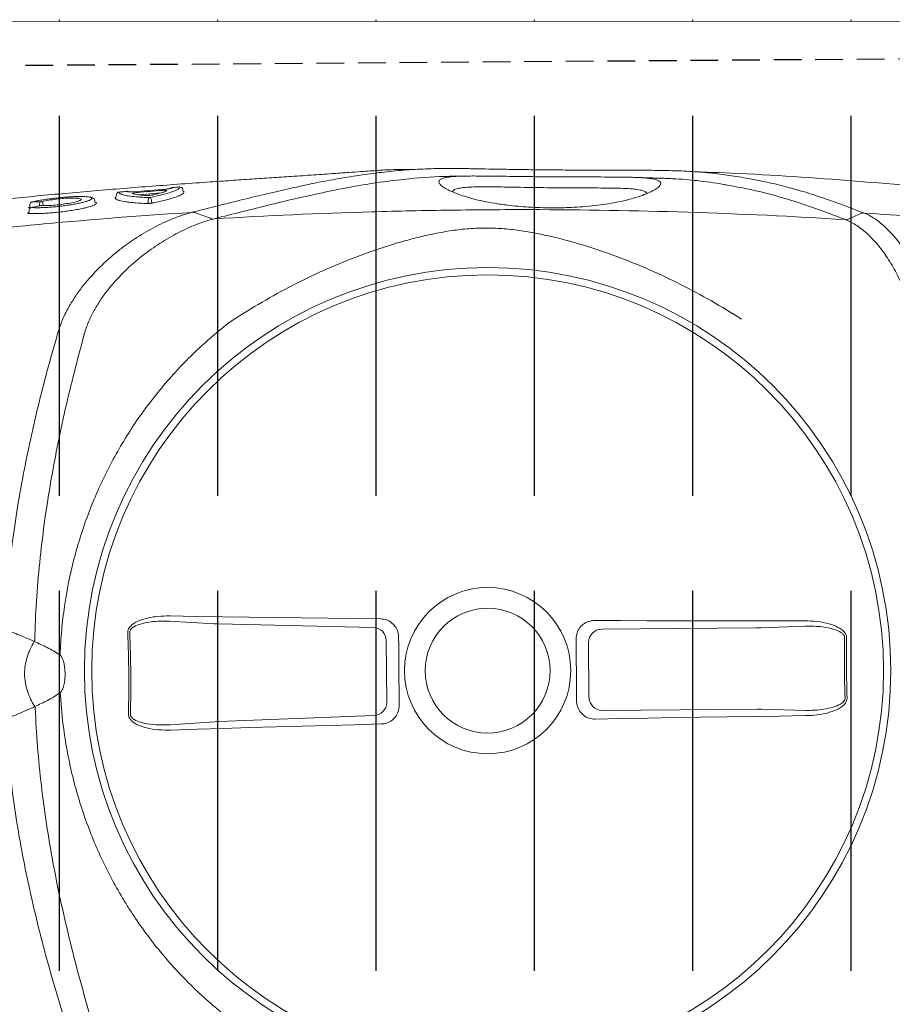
# Model space of a CAD drawing. Extents: x 258674 to 1051069, y -600163 to -66531.
# Tile 17 of 27: x 1050201 to 1050214, y -599516 to -599501. Entities that reach past the tile are written whole.
import ezdxf

# ---------------------------------------------------------------- set-up
doc = ezdxf.new("R2010")
doc.units = 0
doc.header["$LTSCALE"] = 21
doc.header["$MEASUREMENT"] = 0
doc.linetypes.add('11aa1PB-bd$0$11aa1PB-af$0$TRATTEGGIATA', pattern=[0.75, 0.5, -0.25])
doc.layers.get('0').update_dxf_attribs({"linetype": 'CONTINUOUS'})
doc.layers.add('CKD Equipments', color=252, linetype='CONTINUOUS', lineweight=0)
doc.layers.add('FAINTEQUIP', color=253, linetype='CONTINUOUS')

# ---------------------------------------------------------------- blocks, each defined once
blk = doc.blocks.new('G$C4DC229AB')
at = {"linetype": 'Continuous', "lineweight": 0}
for p, q in [((464.91, 437.1), (478.16, 447.56)), ((190.39, 443), (190.06, 443.38)), ((191.09, 442.95), (191.15, 442.31)), ((184.2, 437.49), (177.67, 431.86)), ((416.36, 401.39), (463.61, 436.11)), ((170.86, 427.1), (171.26, 426.44)), ((497.12, 421.76), (483.18, 412.24)), ((165.96, 419.98), (165.58, 420.36)), ((481.85, 411.3), (434.6, 376.57)), ((146.48, 404.86), (147.06, 403.9)), ((146.59, 406), (146.68, 406.09)), ((147.51, 403.96), (147.27, 403.78)), ((147.52, 403), (147.93, 402.28)), ((147.65, 404.15), (147.73, 404.22)), ((427.62, 377.62), (415.28, 394.41)), ((297.57, 317.92), (345.87, 351.21)), ((352.73, 350.07), (366.63, 331.16)), ((365.67, 324.27), (319.48, 288.11)), ((281.89, 307.86), (296.21, 317.01)), ((318.21, 287.08), (305.19, 276.15))]:
    blk.add_line(p, q, dxfattribs=at)
at = {"linetype": 'Continuous', "lineweight": 0, "flags": 128}
for points in [[(403.61, 586.55), (402.32, 584.33), (401.03, 582.09)], [(412.25, 402.45), (420.36, 408.26), (428.46, 414.08), (436.55, 419.9), (444.63, 425.72), (452.7, 431.54), (460.76, 437.37), (468.81, 443.2), (476.85, 449.03)], [(199.2, 438.96), (202.1, 439.8), (205.03, 440.65)], [(199.19, 438.96), (199.19, 438.96), (199.19, 438.96)], [(182.83, 433.18), (183.02, 432.93), (183.26, 432.6)], [(182.35, 431.75), (182.02, 432.2), (181.84, 432.45)], [(498.13, 420.07), (490.17, 414.14), (482.2, 408.2), (474.23, 402.24), (466.26, 396.28), (458.29, 390.31), (450.33, 384.32), (442.36, 378.33), (434.39, 372.33)], [(424.61, 373.75), (422.87, 376.12), (421.14, 378.49), (419.4, 380.86), (417.66, 383.23), (415.92, 385.59), (414.18, 387.96), (412.43, 390.33), (410.69, 392.69)], [(280.93, 309.57), (289.08, 315.27), (297.24, 320.97), (305.39, 326.69), (313.55, 332.42), (321.71, 338.15), (329.87, 343.9), (338.03, 349.66), (346.19, 355.42)], [(355.79, 353.87), (357.71, 351.25), (359.63, 348.64), (361.55, 346.02), (363.47, 343.4), (365.4, 340.79), (367.32, 338.17), (369.25, 335.56), (371.18, 332.95)], [(369.78, 323.31), (361.85, 317.25), (353.92, 311.18), (346, 305.11), (338.09, 299.04), (330.19, 292.96), (322.3, 286.88), (314.42, 280.8), (306.55, 274.72)]]:
    blk.add_lwpolyline(points, dxfattribs=at)
at = {"linetype": 'Continuous', "lineweight": 0}
for radius in [152.76, 150, 31.5, 23.65]:
    blk.add_circle((390.57, 363.31), radius, dxfattribs=at)
for centre, radius, start, end in [((912.52, 746.94), 512.56, 215.0344, 217.5962), ((912.44, 746.88), 511.7, 215.0345, 217.596), ((187.05, 440.81), 0.99, 129.8675, 176.3664), ((189.31, 442.72), 0.997, 41.5044, 130.4883), ((190.76, 443.33), 0.499, 221.4944, 310.4418), ((182.58, 433.05), 0.957, 151.9852, 218.5583), ((182.06, 432.55), 1, 39.377, 108.5396), ((174.16, 429.72), 0.993, 84.4839, 131.4686), ((181.98, 431.46), 0.479, 332.1683, 38.5431), ((183.65, 432.92), 0.501, 219.4077, 288.3704), ((171.72, 427.6), 0.995, 130.8565, 211.193), ((170.83, 426.19), 0.498, 310.8938, 31.2063), ((150.1, 407.6), 0.924, 151.6812, 220.4247), ((149.76, 407.17), 0.99, 40.9738, 118.7736), ((147.35, 405.35), 1, 139.6474, 209.2258), ((148.39, 403.49), 1, 138.36, 209.2805), ((419.38, 397.35), 5.04, 126.7911, 215.6243), ((431.65, 380.66), 5.04, 217.0063, 305.8394), ((348.7, 347.04), 5.04, 36.9511, 124.1336), ((362.53, 328.22), 5.04, 308.497, 35.6795), ((-131.25, -20.22), 511.63, 34.5822, 38.0483), ((-131.39, -20.32), 512.56, 34.5823, 38.0483), ((226.12, 267.89), 19.18, 11.0054, 12.5059), ((267.92, 247.79), 9.28, 154.9257, 157.963), ((250.4, 234.85), 19.18, 60.1246, 61.6252)]:
    blk.add_arc(centre, radius, start, end, dxfattribs=at)
for centre, major_axis, start_param, end_param in [((462.65, 435.95), (4.07, 2.9), 4.88824, 5.237306), ((481.41, 410.43), (3.98, 3.02), 1.045879, 1.394945), ((298.03, 318.76), (4.07, 2.9), 4.190109, 4.539174), ((320.42, 288.29), (3.98, 3.02), 1.744011, 2.093077)]:
    blk.add_ellipse(centre, major_axis=major_axis, ratio=0.086139, start_param=start_param, end_param=end_param, dxfattribs=at)
for points, knots in [([(473.74, 640.56), (460.83, 633.52), (434.17, 618.97), (394.62, 595.42), (362.23, 575.25), (343.61, 562.65), (344.71, 563.39)], [0, 0, 0, 0, 0.27832, 0.574596, 0.870871, 1, 1, 1, 1]), ([(404.44, 587.4), (415.64, 594.43), (426.9, 601.34), (449.53, 614.9), (460.91, 621.56), (472.35, 628.09)], [0, 0, 0, 0, 0.5, 0.5, 1, 1, 1, 1]), ([(377.44, 579.16), (378.78, 579.66), (382.5, 581.06), (388.76, 583.04), (396.33, 585.26), (401.74, 586.69), (404.44, 587.4)], [0, 0, 0, 0, 0.157579, 0.438078, 0.719047, 1, 1, 1, 1]), ([(404.41, 587.39), (404.38, 587.38), (404.34, 587.36), (404.25, 587.31), (404.21, 587.28), (404.09, 587.19), (404.01, 587.12), (403.81, 586.9), (403.7, 586.74), (403.61, 586.55)], [0, 0, 0, 0, 0.125, 0.125, 0.25, 0.25, 0.5, 0.5, 1, 1, 1, 1]), ([(404.41, 587.39), (405.15, 587.58), (405.91, 587.72), (407.5, 587.93), (408.31, 588), (410.83, 588.08), (412.59, 587.99), (416.28, 587.51), (418.21, 587.13), (421.22, 586.32), (422.24, 586.01), (424.32, 585.31), (425.37, 584.93), (428.56, 583.65), (430.71, 582.66), (435.03, 580.37), (437.21, 579.08), (439.95, 577.24), (440.49, 576.86), (441.58, 576.08), (442.12, 575.69), (443.74, 574.47), (444.8, 573.63), (446.9, 571.86), (447.93, 570.94), (449.46, 569.5), (449.97, 569.01), (450.73, 568.26), (450.98, 568.01), (451.47, 567.49), (451.72, 567.24), (451.97, 566.97)], [0, 0, 0, 0, 0.0625, 0.0625, 0.125, 0.125, 0.25, 0.25, 0.375, 0.375, 0.4375, 0.4375, 0.5, 0.5, 0.625, 0.625, 0.75, 0.75, 0.78125, 0.78125, 0.8125, 0.8125, 0.875, 0.875, 0.9375, 0.9375, 0.96875, 0.96875, 0.984375, 0.984375, 1, 1, 1, 1]), ([(206.26, 441.31), (221.67, 453.92), (237.28, 466.3), (261.01, 484.55), (268.98, 490.57), (285, 502.51), (293.07, 508.43), (317.38, 525.96), (333.73, 537.39), (366.75, 559.72), (383.4, 570.62), (400.22, 581.25)], [0, 0, 0, 0, 0.25, 0.25, 0.375, 0.375, 0.5, 0.5, 0.75, 0.75, 1, 1, 1, 1]), ([(225.13, 470.06), (226.49, 471.59), (230.02, 475.52), (235.54, 481.34), (241.81, 487.63), (248.07, 493.51), (254.38, 499.03), (259.79, 503.41), (264.17, 506.74), (267.65, 509.28), (271.55, 512.05), (275.84, 515.05), (280.56, 518.33), (285.43, 521.72), (290.54, 525.31), (295.91, 529.09), (301.72, 533.22), (307.72, 537.5), (313.51, 541.67), (318.38, 545.18), (322.46, 548.12), (325.86, 550.57), (329.07, 552.86), (332.59, 555.34), (336.28, 557.9), (340.05, 560.44), (343.51, 562.67), (347.8, 565.28), (353.01, 568.2), (359.68, 571.59), (366.91, 574.96), (372.87, 577.5), (376.4, 578.78), (377.44, 579.16)], [0, 0, 0, 0, 0.033599, 0.086704, 0.14001, 0.193319, 0.246393, 0.299468, 0.326258, 0.353125, 0.379834, 0.406408, 0.428618, 0.451478, 0.47167, 0.492329, 0.516002, 0.540379, 0.564065, 0.588402, 0.605742, 0.623087, 0.640895, 0.658706, 0.685242, 0.711788, 0.738802, 0.765824, 0.81871, 0.871587, 0.924587, 0.977588, 1, 1, 1, 1]), ([(400.22, 581.25), (396.01, 580.13), (387.59, 577.87), (376.1, 574.14), (365.51, 570.03), (359.06, 566.94), (356.2, 565.58)], [0, 0, 0, 0, 0.263525, 0.527185, 0.79078, 1, 1, 1, 1]), ([(446.02, 562.72), (444.14, 564.66), (442.18, 566.44), (439.65, 568.5), (439.15, 568.9), (438.12, 569.69), (437.61, 570.07), (436.06, 571.19), (435.02, 571.9), (431.92, 573.9), (429.85, 575.09), (426.75, 576.65), (425.72, 577.14), (423.65, 578.05), (422.63, 578.47), (419.58, 579.62), (417.61, 580.24), (413.78, 581.2), (411.93, 581.54), (409.69, 581.8), (409.25, 581.84), (408.38, 581.91), (407.94, 581.94), (406.67, 581.99), (405.84, 581.99), (403.42, 581.88), (401.9, 581.67), (400.47, 581.32)], [0, 0, 0, 0, 0.125, 0.125, 0.15625, 0.15625, 0.1875, 0.1875, 0.25, 0.25, 0.375, 0.375, 0.4375, 0.4375, 0.5, 0.5, 0.625, 0.625, 0.75, 0.75, 0.78125, 0.78125, 0.8125, 0.8125, 0.875, 0.875, 1, 1, 1, 1]), ([(356.2, 565.58), (355.82, 565.41), (352.17, 563.72), (347.62, 561.22), (342.22, 558.08), (338.11, 555.49), (334.12, 552.86), (331.14, 550.79), (329.92, 549.95)], [0, 0, 0, 0, 0.042136, 0.404804, 0.566088, 0.727781, 0.888854, 1, 1, 1, 1]), ([(334.29, 552.85), (331.71, 551.17), (328.9, 549.35), (326.15, 547.43), (325.93, 547.27)], [0, 0, 0, 0, 0.919543, 1, 1, 1, 1]), ([(329.39, 549.49), (330.02, 549.87), (331.49, 550.75), (333.08, 551.46), (334.38, 551.8), (335.24, 551.67), (335.72, 551.09), (335.72, 549.97), (335.19, 548.32), (334.14, 546.22), (332.59, 543.7), (330.69, 541.08), (328.5, 538.39), (326.18, 535.77), (323.44, 532.96), (320.31, 529.98), (316.99, 527.05), (313.66, 524.32), (310.53, 521.89), (307.32, 519.53), (303.84, 517.1), (300.17, 514.7), (296.63, 512.53), (292.76, 510.32), (288.77, 508.23), (284.74, 506.34), (281.16, 504.87), (278.03, 503.76), (275.01, 502.86), (272.25, 502.23), (269.92, 501.93), (268.26, 501.98), (267.2, 502.34), (266.73, 502.98), (267, 503.97), (267.98, 505.31), (269.38, 506.58), (270.08, 507.21)], [0, 0, 0, 0, 0.026608, 0.06138, 0.0962, 0.130925, 0.168927, 0.207024, 0.245099, 0.283069, 0.316694, 0.350298, 0.37294, 0.395622, 0.418192, 0.438002, 0.457786, 0.474878, 0.488481, 0.502082, 0.518368, 0.53466, 0.550889, 0.567128, 0.590899, 0.614713, 0.640745, 0.66688, 0.692979, 0.729781, 0.766704, 0.803672, 0.840537, 0.880482, 0.920552, 0.960572, 1, 1, 1, 1]), ([(299.98, 528.76), (301.12, 529.57), (303.4, 531.2), (306.88, 533.69), (310.33, 536.17), (314.06, 538.87), (317.76, 541.53), (321.27, 544.05), (324.27, 546.16), (326.77, 547.85), (328.48, 548.97), (329.21, 549.39), (329.39, 549.49)], [0, 0, 0, 0, 0.0782123, 0.1564368, 0.2446658, 0.3329467, 0.4546253, 0.5765046, 0.703629, 0.8312553, 0.9586974, 1, 1, 1, 1]), ([(333.51, 545.21), (333.32, 545.25), (333.13, 545.3), (332.94, 545.34), (332.94, 545.34), (332.94, 545.34), (332.94, 545.34), (332.84, 545.36), (332.49, 545.44), (331.46, 545.14), (329.79, 544.4), (327.5, 543.09), (325, 541.47), (322.51, 539.76), (320.21, 538.14), (317.35, 536.1), (314.17, 533.82), (310.96, 531.52), (308.1, 529.46), (305.21, 527.4), (303.33, 526.07), (302.38, 525.4)], [-0.088365, -0.088365, -0.088365, -0.088365, 0, 0, 0, 0, 0, 0, 0.042963, 0.162036, 0.283698, 0.405299, 0.528456, 0.591382, 0.654277, 0.728503, 0.80457, 0.856235, 0.909083, 0.954041, 1, 1, 1, 1]), ([(233.82, 412.48), (235.39, 416.67), (237.05, 420.78), (240.56, 428.86), (242.41, 432.84), (246.3, 440.65), (248.34, 444.5), (252.62, 452.05), (254.85, 455.76), (259.54, 463.06), (261.97, 466.62), (265.78, 471.84), (267.07, 473.55), (269.71, 476.94), (271.06, 478.62), (273.84, 481.92), (275.25, 483.55), (278.18, 486.76), (279.68, 488.34), (282.78, 491.4), (284.38, 492.9), (286.88, 495.06), (287.73, 495.77), (289.04, 496.82), (289.48, 497.16), (290.37, 497.85), (290.82, 498.18), (293.09, 499.85), (294.94, 501.08), (298.69, 503.4), (300.59, 504.47), (304.44, 506.51), (306.39, 507.47), (310.33, 509.3), (312.3, 510.17), (316.27, 511.82), (318.27, 512.6), (322.28, 514.11), (324.29, 514.82), (330.36, 516.88), (334.46, 518.13), (346.87, 521.54), (355.34, 523.37), (368.38, 525.46), (372.76, 526.04), (381.55, 526.98), (385.98, 527.34), (390.43, 527.59)], [0, 0, 0, 0, 0.0625, 0.0625, 0.125, 0.125, 0.1875, 0.1875, 0.25, 0.25, 0.3125, 0.3125, 0.34375, 0.34375, 0.375, 0.375, 0.40625, 0.40625, 0.4375, 0.4375, 0.46875, 0.46875, 0.484375, 0.484375, 0.492188, 0.492188, 0.5, 0.5, 0.53125, 0.53125, 0.5625, 0.5625, 0.59375, 0.59375, 0.625, 0.625, 0.65625, 0.65625, 0.6875, 0.6875, 0.75, 0.75, 0.875, 0.875, 0.9375, 0.9375, 1, 1, 1, 1]), ([(270.08, 507.21), (270.08, 507.21), (270.57, 507.67), (272.12, 508.89), (274.49, 510.7), (277.15, 512.63), (279.82, 514.53), (282.89, 516.71), (286.38, 519.16), (290.25, 521.88), (294.47, 524.85), (297.78, 527.19), (299.62, 528.5), (299.98, 528.76)], [0, 0, 0, 0, 0.0021857, 0.1486808, 0.2950678, 0.3936347, 0.4923949, 0.5907133, 0.6868358, 0.782863, 0.8795306, 0.9761461, 1, 1, 1, 1]), ([(302.38, 525.4), (302.08, 525.19), (300.58, 524.13), (297.84, 522.2), (293.98, 519.5), (290.05, 516.77), (286.41, 514.22), (283.34, 512.05), (280.59, 510.05), (278.22, 508.26), (276.06, 506.48), (274.45, 504.93), (273.51, 503.75), (273.44, 503.24), (273.41, 503.04), (273.41, 503.04), (273.41, 503.04), (273.41, 503.04), (273.38, 502.86), (273.35, 502.67), (273.33, 502.49)], [0, 0, 0, 0, 0.014263, 0.071432, 0.130741, 0.207145, 0.286904, 0.364421, 0.443321, 0.542698, 0.643157, 0.777817, 0.912539, 1, 1, 1, 1, 1, 1, 1.081436, 1.081436, 1.081436, 1.081436]), ([(273.38, 509.84), (272.44, 509.15), (270.42, 507.67), (264.56, 503.19), (257.01, 496.89), (248.11, 488.48), (242.91, 483.33), (240.17, 480.36), (240.01, 480.19)], [0, 0, 0, 0, 0.076639, 0.163762, 0.518013, 0.751525, 0.985081, 1, 1, 1, 1]), ([(256.01, 500.32), (255.76, 500.17), (254.9, 499.64), (252.98, 498.25), (250.36, 496.25), (247.9, 494.28), (245.8, 492.56), (243.45, 490.61), (240.64, 488.26), (237.26, 485.42), (233.65, 482.39), (230.21, 479.51), (227.11, 476.92), (223.86, 474.22), (219.76, 470.8), (214.77, 466.67), (208.89, 461.78), (202.91, 456.81), (196.06, 451.1), (188.41, 444.69), (180, 437.59), (171.6, 430.45), (163.23, 423.26), (154.92, 416.08), (146.68, 408.87), (138.54, 401.66), (130.55, 394.48), (122.76, 387.37), (115.24, 380.36), (109.62, 375.03), (106.66, 372.12), (105.98, 371.46)], [0, 0, 0, 0, 0.00345, 0.046619, 0.089766, 0.112425, 0.13508, 0.158154, 0.181221, 0.209069, 0.237397, 0.25624, 0.275086, 0.294404, 0.313726, 0.346115, 0.37852, 0.411676, 0.44484, 0.491581, 0.538367, 0.585123, 0.633242, 0.681401, 0.729516, 0.779903, 0.830337, 0.880732, 0.93264, 0.98459, 1, 1, 1, 1]), ([(240.01, 480.19), (237.61, 477.63), (233.2, 472.92), (226.58, 465.4), (220.14, 457.89), (213.44, 449.92), (208.65, 444.18), (206.26, 441.31)], [0, 0, 0, 0, 0.229395, 0.422012, 0.614832, 0.807537, 1, 1, 1, 1]), ([(197.93, 438.28), (200.15, 440.94), (204.6, 446.25), (210.91, 453.73), (216.94, 460.79), (221.67, 466.25), (224.34, 469.19), (225.13, 470.06)], [0, 0, 0, 0, 0.225239, 0.450475, 0.677754, 0.905051, 1, 1, 1, 1]), ([(476.85, 449.03), (478.14, 449.91), (480.7, 451.66), (484.35, 453.36), (487.66, 454.38), (490.04, 454.68), (491.9, 454.33), (492.9, 453.82), (493.31, 453.31), (493.46, 453.13)], [0, 0, 0, 0, 0.2549733, 0.5094959, 0.6555036, 0.8234143, 0.8930287, 0.9633452, 1, 1, 1, 1]), ([(492.83, 452.7), (492.73, 452.82), (492.46, 453.15), (492, 453.34), (491.34, 453.5), (490, 453.55), (487.97, 453.04), (485.03, 451.86), (481.74, 450.08), (479.36, 448.4), (478.16, 447.56)], [0, 0, 0, 0, 0.028874, 0.074198, 0.087541, 0.150828, 0.315881, 0.465459, 0.731192, 1, 1, 1, 1]), ([(181.74, 433.5), (182.62, 434.47), (184.39, 436.43), (186.38, 438.89), (187.76, 440.78), (188.15, 441.57), (188.31, 441.9)], [0, 0, 0, 0, 0.266556, 0.54057, 0.811878, 1, 1, 1, 1]), ([(191.15, 442.31), (191.15, 442.29), (191.18, 442.04), (190.67, 441.04), (189.53, 439.24), (187.82, 437.03), (185.89, 434.74), (184.5, 433.21), (183.8, 432.44)], [0, 0, 0, 0, 0.014248, 0.225084, 0.445739, 0.672661, 0.835112, 1, 1, 1, 1]), ([(186.38, 441.3), (186.37, 441.26), (186.33, 441.19), (186.21, 441.05), (186.17, 440.99), (186.07, 440.88), (186.01, 440.82), (185.82, 440.62), (185.67, 440.47), (185.33, 440.16), (185.15, 440), (184.97, 439.85)], [0, 0, 0, 0, 0.25, 0.25, 0.375, 0.375, 0.5, 0.5, 0.75, 0.75, 1, 1, 1, 1]), ([(188.66, 443.48), (188.15, 443.05), (187.64, 442.61), (187.14, 442.18), (186.89, 441.98), (186.65, 441.77), (186.41, 441.57)], [0, 0, 0, 0, 0.002, 0.002, 0.002, 0.002950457, 0.002950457, 0.002950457, 0.002950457]), ([(188.31, 441.9), (188.41, 442.07), (188.71, 442.59), (188.8, 443.1), (188.71, 443.35), (188.66, 443.48)], [0, 0, 0, 0, 0.205685, 0.600472, 1, 1, 1, 1]), ([(205.84, 440.8), (204.34, 438.97), (202.94, 436.99), (200.95, 433.83), (200.3, 432.73), (199.06, 430.5), (198.46, 429.36), (196.74, 425.85), (195.68, 423.41), (193.76, 418.32), (192.89, 415.68), (191.39, 410.17), (190.77, 407.36), (189.83, 401.6), (189.52, 398.66), (189.35, 394.13), (189.34, 392.61), (189.43, 390.28), (189.48, 389.5), (189.6, 387.95), (189.68, 387.17), (189.97, 384.85), (190.25, 383.3), (190.97, 380.22), (191.41, 378.68), (191.97, 377.16)], [0, 0, 0, 0, 0.125, 0.125, 0.1875, 0.1875, 0.25, 0.25, 0.375, 0.375, 0.5, 0.5, 0.625, 0.625, 0.75, 0.75, 0.8125, 0.8125, 0.84375, 0.84375, 0.875, 0.875, 0.9375, 0.9375, 1, 1, 1, 1]), ([(190.81, 442.83), (190.82, 442.84), (190.84, 442.85), (190.86, 442.86), (190.91, 442.89), (191.03, 442.97), (191.07, 442.96), (191.09, 442.95)], [-0.134772, -0.134772, -0.134772, -0.134772, 0, 0, 0, 0.374519, 1, 1, 1, 1]), ([(113.45, 364.31), (120.29, 370.66), (127.18, 376.97), (141.06, 389.49), (148.05, 395.7), (169.17, 414.19), (183.45, 426.33), (197.93, 438.28)], [0, 0, 0, 0, 0.25, 0.25, 0.5, 0.5, 1, 1, 1, 1]), ([(183.89, 370.85), (183.73, 371.25), (183.58, 371.66), (183.3, 372.47), (183.17, 372.88), (182.78, 374.11), (182.56, 374.93), (181.94, 377.39), (181.63, 379.04), (181.17, 382.34), (181.02, 383.99), (180.85, 387.29), (180.83, 388.92), (180.96, 393.74), (181.26, 396.88), (182.2, 403), (182.83, 406), (183.79, 409.65), (184, 410.38), (184.41, 411.81), (184.63, 412.52), (185.3, 414.63), (185.77, 416), (187.28, 420.04), (188.38, 422.62), (190.79, 427.54), (192.09, 429.88), (194.19, 433.21), (194.92, 434.29), (196.42, 436.37), (197.19, 437.38), (197.98, 438.34)], [0, 0, 0, 0, 0.015625, 0.015625, 0.03125, 0.03125, 0.0625, 0.0625, 0.125, 0.125, 0.1875, 0.1875, 0.25, 0.25, 0.375, 0.375, 0.5, 0.5, 0.53125, 0.53125, 0.5625, 0.5625, 0.625, 0.625, 0.75, 0.75, 0.875, 0.875, 0.9375, 0.9375, 1, 1, 1, 1]), ([(185.48, 439.37), (185.34, 439.13), (185.18, 438.86), (184.77, 438.26), (184.53, 437.93), (183.73, 436.88), (183.07, 436.09), (182.29, 435.2)], [0, 0, 0, 0, 0.25, 0.25, 0.5, 0.5, 1, 1, 1, 1]), ([(183.85, 438.39), (183.97, 438.49), (184.09, 438.59), (184.33, 438.79), (184.44, 438.88), (184.67, 439.04), (184.77, 439.12), (184.97, 439.26), (185.06, 439.32), (185.29, 439.46), (185.41, 439.51), (185.49, 439.51), (185.51, 439.5), (185.51, 439.45), (185.5, 439.42), (185.48, 439.37)], [0, 0, 0, 0, 0.125, 0.125, 0.25, 0.25, 0.375, 0.375, 0.5, 0.5, 0.75, 0.75, 0.875, 0.875, 1, 1, 1, 1]), ([(197.98, 438.34), (197.98, 438.33), (197.97, 438.33), (197.96, 438.32), (197.95, 438.31), (197.94, 438.29), (197.93, 438.28)], [0, 0, 0, 0, 0.000033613, 0.000033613, 0.000033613, 0.0000984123, 0.0000984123, 0.0000984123, 0.0000984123]), ([(197.98, 438.34), (198.05, 438.41), (198.13, 438.49), (198.32, 438.64), (198.42, 438.71), (198.63, 438.82), (198.74, 438.86), (198.96, 438.93), (199.07, 438.95), (199.19, 438.96)], [0, 0, 0, 0, 0.25, 0.25, 0.5, 0.5, 0.75, 0.75, 1, 1, 1, 1]), ([(172.52, 428.34), (172.67, 428.37), (173.23, 428.49), (174.88, 429.27), (177.11, 430.52), (179.46, 431.97), (180.98, 432.99), (181.74, 433.5)], [0, 0, 0, 0, 0.101558, 0.36428, 0.634712, 0.816091, 1, 1, 1, 1]), ([(180.08, 433.3), (179.6, 433), (179.15, 432.72), (178.31, 432.22), (177.91, 431.99), (176.81, 431.4), (176.2, 431.12), (175.71, 430.95)], [0, 0, 0, 0, 0.25, 0.25, 0.5, 0.5, 1, 1, 1, 1]), ([(182.29, 435.2), (182.23, 435.13), (182.15, 435.05), (182, 434.89), (181.91, 434.81), (181.64, 434.55), (181.44, 434.36), (181.13, 434.1), (181.02, 434.01), (180.82, 433.84), (180.72, 433.76), (180.52, 433.61), (180.42, 433.54), (180.24, 433.41), (180.16, 433.35), (180.08, 433.3)], [0, 0, 0, 0, 0.125, 0.125, 0.25, 0.25, 0.5, 0.5, 0.625, 0.625, 0.75, 0.75, 0.875, 0.875, 1, 1, 1, 1]), ([(497.12, 421.76), (497.97, 422.41), (499.79, 423.78), (502.39, 426.13), (504.7, 428.67), (506.22, 430.93), (506.78, 432.6), (506.76, 433.52), (506.58, 433.99), (506.44, 434.18), (506.4, 434.23)], [0, 0, 0, 0, 0.19611, 0.418032, 0.642122, 0.825582, 0.912375, 0.957312, 0.988402, 1, 1, 1, 1]), ([(507, 434.7), (507.18, 434.42), (507.52, 433.85), (507.69, 432.6), (507.35, 430.57), (505.94, 427.86), (503.63, 424.91), (500.95, 422.28), (499.03, 420.77), (498.13, 420.07)], [0, 0, 0, 0, 0.053674, 0.107072, 0.201461, 0.385823, 0.599668, 0.814062, 1, 1, 1, 1]), ([(173.5, 430.46), (172.99, 430.03), (172.49, 429.59), (171.99, 429.15), (171.68, 428.89), (171.38, 428.62), (171.07, 428.35)], [0, 0, 0, 0, 0.002, 0.002, 0.002, 0.003216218, 0.003216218, 0.003216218, 0.003216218]), ([(182.4, 431.23), (181.01, 430.29), (179.74, 429.47), (177.99, 428.39), (177.43, 428.06), (176.64, 427.61), (176.38, 427.46), (175.89, 427.19), (175.65, 427.06), (174.49, 426.46), (173.71, 426.11), (172.91, 425.82), (172.76, 425.77), (172.48, 425.69), (172.35, 425.66), (171.98, 425.58), (171.77, 425.56), (171.61, 425.58)], [0, 0, 0, 0, 0.25, 0.25, 0.375, 0.375, 0.4375, 0.4375, 0.5, 0.5, 0.75, 0.75, 0.8125, 0.8125, 0.875, 0.875, 1, 1, 1, 1]), ([(175.35, 431.57), (175.16, 431.42), (174.98, 431.26), (174.72, 431.06), (174.63, 430.99), (174.47, 430.87), (174.39, 430.81), (174.25, 430.71), (174.18, 430.66), (174.05, 430.58), (174, 430.54), (173.85, 430.46), (173.77, 430.43), (173.73, 430.43)], [0, 0, 0, 0, 0.25, 0.25, 0.375, 0.375, 0.5, 0.5, 0.625, 0.625, 0.75, 0.75, 1, 1, 1, 1]), ([(175.71, 430.95), (175.62, 430.92), (175.58, 430.93), (175.6, 431.02), (175.62, 431.06), (175.68, 431.16), (175.73, 431.23), (175.84, 431.37), (175.91, 431.45), (176.07, 431.62), (176.17, 431.71), (176.36, 431.91), (176.47, 432.01), (176.69, 432.21), (176.81, 432.32), (176.93, 432.42)], [0, 0, 0, 0, 0.25, 0.25, 0.375, 0.375, 0.5, 0.5, 0.625, 0.625, 0.75, 0.75, 0.875, 0.875, 1, 1, 1, 1]), ([(183.8, 432.44), (183.71, 432.35), (183.61, 432.24), (183.38, 432.02), (183.26, 431.91), (183.01, 431.69), (182.88, 431.59), (182.63, 431.39), (182.51, 431.31), (182.4, 431.23)], [0, 0, 0, 0, 0.25, 0.25, 0.5, 0.5, 0.75, 0.75, 1, 1, 1, 1]), ([(171.07, 428.35), (171.21, 428.22), (171.44, 428.01), (172.22, 428.24), (172.52, 428.34)], [0, 0, 0, 0, 0.608975, 1, 1, 1, 1]), ([(171.16, 425.82), (171.16, 425.83), (171.16, 425.87), (171.2, 425.94), (171.28, 426.03), (171.28, 426.03), (171.28, 426.03), (171.28, 426.03), (171.28, 426.03), (171.29, 426.04), (171.3, 426.06), (171.32, 426.07)], [0, 0, 0, 0, 0.360471, 0.996119, 1, 1, 1, 1, 1, 1, 1.104216, 1.104216, 1.104216, 1.104216]), ([(163.23, 420.32), (163.18, 420.3), (162.91, 420.2), (162.19, 419.79), (161.07, 419.07), (159.78, 418.14), (158.33, 417.03), (156.81, 415.79), (155.21, 414.43), (153.6, 413.01), (152, 411.54), (150.47, 410.09), (149.05, 408.67), (147.75, 407.3), (147.04, 406.5), (146.68, 406.09)], [0, 0, 0, 0, 0.020975, 0.103092, 0.183625, 0.266595, 0.345335, 0.426326, 0.505338, 0.586596, 0.666706, 0.749125, 0.829586, 0.912317, 1, 1, 1, 1]), ([(147.73, 404.22), (148.12, 404.48), (148.92, 405), (150.32, 406.03), (151.84, 407.22), (153.42, 408.52), (155.04, 409.92), (156.63, 411.36), (158.19, 412.84), (159.64, 414.28), (160.96, 415.66), (162.09, 416.94), (163.02, 418.07), (163.65, 418.93), (163.86, 419.31), (163.94, 419.45)], [0, 0, 0, 0, 0.077175, 0.156582, 0.233739, 0.313124, 0.390191, 0.469435, 0.547696, 0.628206, 0.706882, 0.787758, 0.867927, 0.950446, 1, 1, 1, 1]), ([(166.69, 419.77), (166.66, 419.61), (166.61, 419.28), (166.14, 418.47), (165.42, 417.44), (164.4, 416.19), (163.13, 414.76), (161.65, 413.19), (160, 411.54), (158.23, 409.86), (156.4, 408.2), (154.54, 406.6), (152.74, 405.11), (151.04, 403.79), (149.47, 402.64), (148.59, 402.06), (148.14, 401.77)], [0, 0, 0, 0, 0.071618, 0.142753, 0.213878, 0.286427, 0.35898, 0.431664, 0.504338, 0.576108, 0.647879, 0.719404, 0.790924, 0.860781, 0.930635, 1, 1, 1, 1]), ([(163.94, 419.45), (164, 419.55), (164.21, 419.9), (164.29, 420.28), (164.17, 420.55), (163.81, 420.56), (163.4, 420.39), (163.23, 420.32)], [0, 0, 0, 0, 0.090668, 0.336678, 0.578374, 0.827655, 1, 1, 1, 1]), ([(165.58, 420.36), (165.45, 420.48), (165.18, 420.74), (164.67, 420.81), (164.19, 420.76), (163.84, 420.66), (163.57, 420.53), (163.28, 420.34)], [0, 0, 0, 0, 0.17949, 0.37827, 0.600214, 0.910843, 1, 1, 1, 1]), ([(165.96, 419.98), (165.98, 419.99), (166.18, 420.07), (166.27, 420.05), (166.34, 420.03)], [0, 0, 0, 0, 0.259715, 1, 1, 1, 1]), ([(166.34, 420.03), (166.41, 420.04), (166.65, 420.07), (166.67, 419.89), (166.69, 419.77)], [0, 0, 0, 0, 0.2883186, 1, 1, 1, 1]), ([(149.29, 408.04), (149.78, 408.6), (150.76, 409.71), (152.85, 411.75), (155.08, 413.76), (157.28, 415.58), (159.1, 416.91), (160.19, 417.62), (160.44, 417.68), (160.46, 417.68)], [0, 0, 0, 0, 0.171047, 0.337716, 0.501919, 0.665785, 0.826587, 0.987812, 1, 1, 1, 1]), ([(161.03, 417.22), (160.86, 416.93), (160.51, 416.31), (159.12, 414.71), (157.22, 412.77), (155.01, 410.72), (152.79, 408.84), (151.14, 407.59), (150.37, 407.07), (150.13, 406.91)], [0, 0, 0, 0, 0.13658, 0.298557, 0.459137, 0.618553, 0.777567, 0.932744, 1, 1, 1, 1]), ([(160.46, 417.68), (160.71, 417.77), (161.24, 417.95), (161.34, 417.69), (161.06, 417.27), (161.03, 417.22)], [0, 0, 0, 0, 0.442836, 0.93482, 1, 1, 1, 1]), ([(255.83, 273.15), (253.98, 275.99), (252.37, 278.56), (250.03, 282.49), (249.27, 283.81), (247.79, 286.48), (247.06, 287.82), (243.55, 294.55), (241.05, 300.05), (236.65, 311.26), (234.76, 316.98), (232.38, 325.72), (231.66, 328.65), (230.71, 333.11), (230.41, 334.6), (229.85, 337.59), (229.59, 339.1), (228.4, 346.61), (227.78, 352.61), (227.2, 364.63), (227.24, 370.64), (227.79, 379.66), (228.06, 382.66), (228.58, 387.17), (228.78, 388.67), (229.21, 391.68), (229.45, 393.19), (230.75, 400.69), (232.12, 406.62), (233.82, 412.48)], [0, 0, 0, 0, 0.0625, 0.0625, 0.09375, 0.09375, 0.125, 0.125, 0.25, 0.25, 0.375, 0.375, 0.4375, 0.4375, 0.46875, 0.46875, 0.5, 0.5, 0.625, 0.625, 0.75, 0.75, 0.8125, 0.8125, 0.84375, 0.84375, 0.875, 0.875, 1, 1, 1, 1]), ([(146.68, 406.09), (147.1, 406.4), (147.51, 406.71), (147.92, 407.02), (148.38, 407.36), (148.83, 407.7), (149.29, 408.04)], [0, 0, 0, 0, 0.002000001, 0.002000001, 0.002000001, 0.004185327, 0.004185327, 0.004185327, 0.004185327]), ([(150.13, 406.91), (149.78, 406.52), (149.43, 406.12), (149.08, 405.73), (148.63, 405.23), (148.18, 404.72), (147.73, 404.22)], [0, 0, 0, 0, 0.002000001, 0.002000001, 0.002000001, 0.004555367, 0.004555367, 0.004555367, 0.004555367]), ([(149.77, 406.5), (149.71, 406.58), (149.58, 406.75), (149.46, 406.92), (149.4, 407)], [0, 0, 0, 0, 0.492258, 1, 1, 1, 1]), ([(150.51, 407.82), (150.57, 407.73), (150.64, 407.65), (150.7, 407.57), (150.76, 407.49), (150.82, 407.41), (150.84, 407.39)], [0.0009424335, 0.0009424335, 0.0009424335, 0.0009424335, 0.0012598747, 0.0012598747, 0.0012598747, 0.0015659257, 0.0015659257, 0.0015659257, 0.0015659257]), ([(147.27, 403.78), (147.15, 403.68), (147.04, 403.61), (146.88, 403.52), (146.82, 403.5), (146.79, 403.51), (146.78, 403.52), (146.79, 403.56), (146.8, 403.58), (146.83, 403.64), (146.85, 403.68), (146.92, 403.76), (146.95, 403.8), (147.06, 403.9)], [0, 0, 0, 0, 0.25, 0.25, 0.5, 0.5, 0.625, 0.625, 0.75, 0.75, 0.875, 0.875, 1, 1, 1, 1]), ([(148.14, 401.77), (148.1, 401.74), (147.97, 401.66), (147.83, 401.62), (147.81, 401.7), (147.86, 401.81), (147.95, 401.91), (147.95, 401.92)], [0, 0, 0, 0, 0.154961, 0.423114, 0.700286, 0.983621, 1, 1, 1, 1]), ([(147.92, 402.27), (147.94, 402.24), (147.98, 402.17), (147.99, 402.05), (147.98, 401.95), (147.96, 401.91), (147.96, 401.91), (147.96, 401.91)], [0, 0, 0, 0, 0.182746, 0.439819, 0.656767, 0.84565, 1, 1, 1, 1]), ([(410.69, 392.69), (410.29, 393.36), (409.48, 394.71), (409.21, 397.08), (409.7, 399.38), (410.79, 401.24), (411.82, 402.09), (412.25, 402.45)], [0, 0, 0, 0, 0.21225, 0.424556, 0.635748, 0.847225, 1, 1, 1, 1]), ([(192.05, 376.95), (193.76, 372.39), (195.51, 367.84), (199.12, 358.77), (200.97, 354.25), (206.71, 340.77), (210.78, 331.86), (217.3, 318.65), (219.54, 314.28), (224.17, 305.61), (226.56, 301.31), (233.97, 288.55), (239.2, 280.22), (244.77, 272.09)], [0, 0, 0, 0, 0.125, 0.125, 0.25, 0.25, 0.5, 0.5, 0.625, 0.625, 0.75, 0.75, 1, 1, 1, 1]), ([(434.39, 372.33), (433.71, 371.91), (432.36, 371.09), (429.96, 370.79), (427.65, 371.26), (425.8, 372.34), (424.96, 373.34), (424.61, 373.75)], [0, 0, 0, 0, 0.214916, 0.429922, 0.642835, 0.854056, 1, 1, 1, 1]), ([(232.94, 269.28), (230.33, 273.22), (227.8, 277.22), (222.89, 285.3), (220.51, 289.39), (213.61, 301.78), (209.32, 310.17), (203.27, 322.94), (201.32, 327.22), (197.54, 335.85), (195.71, 340.18), (190.38, 353.24), (187.05, 362.01), (183.89, 370.83)], [0, 0, 0, 0, 0.125, 0.125, 0.25, 0.25, 0.5, 0.5, 0.625, 0.625, 0.75, 0.75, 1, 1, 1, 1]), ([(346.19, 355.42), (346.87, 355.81), (348.25, 356.6), (350.65, 356.82), (352.95, 356.28), (354.71, 355.19), (355.5, 354.23), (355.79, 353.87)], [0, 0, 0, 0, 0.21899, 0.438068, 0.655087, 0.870478, 1, 1, 1, 1]), ([(371.18, 332.95), (371.58, 332.27), (372.38, 330.93), (372.65, 328.56), (372.17, 326.26), (371.11, 324.46), (370.15, 323.63), (369.78, 323.31)], [0, 0, 0, 0, 0.216319, 0.432689, 0.648031, 0.863773, 1, 1, 1, 1]), ([(271.65, 295.12), (271.48, 295.39), (271.13, 295.95), (270.97, 297.15), (271.28, 299.05), (272.57, 301.55), (274.68, 304.25), (277.49, 307.01), (279.69, 308.65), (280.93, 309.57)], [0, 0, 0, 0, 0.0522268, 0.1042313, 0.1923821, 0.3606157, 0.5543927, 0.7486822, 1, 1, 1, 1]), ([(281.89, 307.86), (280.71, 307.01), (278.63, 305.51), (275.89, 303.07), (273.76, 300.77), (272.37, 298.7), (271.85, 297.15), (271.88, 296.28), (272.07, 295.82), (272.21, 295.64), (272.25, 295.59)], [0, 0, 0, 0, 0.265211, 0.46586, 0.668447, 0.834858, 0.915193, 0.958561, 0.988769, 1, 1, 1, 1]), ([(290.61, 270.61), (290.73, 270.46), (291.02, 270.11), (291.53, 269.92), (292.19, 269.78), (293.54, 269.79), (295.55, 270.36), (298.45, 271.64), (301.69, 273.52), (304.02, 275.27), (305.19, 276.15)], [0, 0, 0, 0, 0.034894, 0.07906, 0.092988, 0.155615, 0.320186, 0.468315, 0.732642, 1, 1, 1, 1]), ([(255.67, 273.14), (254.75, 273.12), (253.85, 273.06), (252.05, 272.87), (251.15, 272.75), (248.48, 272.33), (246.7, 271.97), (244.94, 271.55)], [0, 0, 0, 0, 0.25, 0.25, 0.5, 0.5, 1, 1, 1, 1]), ([(264.23, 261.48), (264.29, 261.64), (264.32, 261.8), (264.35, 262.12), (264.35, 262.28), (264.33, 262.77), (264.27, 263.08), (264.12, 263.71), (264.02, 264.02), (263.8, 264.62), (263.67, 264.92), (263.27, 265.79), (262.96, 266.35), (262.3, 267.44), (261.94, 267.97), (261.17, 269.01), (260.77, 269.51), (259.93, 270.47), (259.49, 270.93), (258.78, 271.57), (258.54, 271.78), (258.03, 272.17), (257.77, 272.36), (257.21, 272.7), (256.92, 272.84), (256.46, 273.01), (256.31, 273.06), (255.99, 273.13), (255.83, 273.15), (255.67, 273.14)], [0, 0, 0, 0, 0.03125, 0.03125, 0.0625, 0.0625, 0.125, 0.125, 0.1875, 0.1875, 0.25, 0.25, 0.375, 0.375, 0.5, 0.5, 0.625, 0.625, 0.75, 0.75, 0.8125, 0.8125, 0.875, 0.875, 0.9375, 0.9375, 0.96875, 0.96875, 1, 1, 1, 1]), ([(306.55, 274.72), (305.29, 273.8), (302.77, 271.97), (299.18, 270.16), (295.9, 269.03), (293.54, 268.66), (291.67, 268.94), (290.61, 269.42), (290.16, 269.97), (289.98, 270.18)], [0, 0, 0, 0, 0.25332, 0.506196, 0.65059, 0.817687, 0.886369, 0.955719, 1, 1, 1, 1]), ([(244.94, 271.55), (243.36, 271.3), (242.34, 271.05), (241.31, 270.8), (240.29, 270.55), (239.27, 270.3), (238.24, 270.05), (237.22, 269.8), (236.2, 269.55), (235.17, 269.3), (234.65, 269.17), (234.13, 269.05), (233.61, 268.92)], [0, 0, 0, 0, 0.00319655, 0.00319655, 0.00319655, 0.00639307, 0.00639307, 0.00639307, 0.00958958, 0.00958958, 0.00958958, 0.01121538, 0.01121538, 0.01121538, 0.01121538]), ([(244.94, 271.55), (245.04, 270.48), (245.18, 269.41), (245.5, 267.82), (245.62, 267.29), (245.9, 266.23), (246.06, 265.71), (246.92, 263.14), (247.89, 261.2), (249.86, 258.52), (250.58, 257.69), (251.76, 256.54), (252.17, 256.17), (253.01, 255.46), (253.44, 255.13), (255.64, 253.55), (257.53, 252.55), (259.51, 251.72)], [0, 0, 0, 0, 0.125, 0.125, 0.1875, 0.1875, 0.25, 0.25, 0.5, 0.5, 0.625, 0.625, 0.6875, 0.6875, 0.75, 0.75, 1, 1, 1, 1]), ([(259.51, 251.72), (260.44, 253.28), (261.31, 254.86), (262.52, 257.29), (262.9, 258.11), (263.61, 259.78), (263.94, 260.62), (264.23, 261.48)], [0, 0, 0, 0, 0.5, 0.5, 0.75, 0.75, 1, 1, 1, 1]), ([(390.7, 199.04), (384.59, 199.16), (378.55, 199.63), (366.61, 201.2), (360.7, 202.32), (349.03, 205.18), (343.26, 206.94), (336.13, 209.54), (334.71, 210.09), (331.87, 211.21), (330.46, 211.8), (326.26, 213.6), (323.5, 214.87), (315.36, 218.91), (310.11, 221.88), (299.94, 228.37), (295.02, 231.89), (289.09, 236.65), (287.92, 237.62), (285.59, 239.6), (284.44, 240.6), (281.03, 243.66), (278.82, 245.75), (272.38, 252.19), (268.34, 256.68), (264.29, 261.64)], [0, 0, 0, 0, 0.125, 0.125, 0.25, 0.25, 0.375, 0.375, 0.40625, 0.40625, 0.4375, 0.4375, 0.5, 0.5, 0.625, 0.625, 0.75, 0.75, 0.78125, 0.78125, 0.8125, 0.8125, 0.875, 0.875, 1, 1, 1, 1]), ([(253.62, 241.7), (253.9, 242.15), (254.17, 242.61), (254.45, 243.07), (254.99, 243.97), (255.53, 244.88), (256.08, 245.78), (256.62, 246.68), (257.17, 247.58), (257.71, 248.48), (258.25, 249.39), (258.8, 250.29), (259.34, 251.19)], [0.0002616, 0.0002616, 0.0002616, 0.0002616, 0.00188464, 0.00188464, 0.00188464, 0.00508207, 0.00508207, 0.00508207, 0.00827951, 0.00827951, 0.00827951, 0.01147698, 0.01147698, 0.01147698, 0.01147698]), ([(259.98, 251.4), (266.08, 243.66), (272.46, 236.17), (282.43, 225.3), (285.82, 221.73), (292.71, 214.72), (296.21, 211.28), (306.87, 201.11), (314.16, 194.58), (325.32, 185.07), (329.07, 181.95), (336.65, 175.8), (340.47, 172.77), (344.32, 169.78)], [0, 0, 0, 0, 0.25, 0.25, 0.375, 0.375, 0.5, 0.5, 0.75, 0.75, 0.875, 0.875, 1, 1, 1, 1]), ([(336.04, 163.82), (328.57, 169.47), (321.19, 175.26), (310.32, 184.25), (306.73, 187.29), (299.63, 193.47), (296.12, 196.61), (285.74, 206.19), (279.01, 212.79), (269.25, 223.08), (266.06, 226.57), (259.81, 233.67), (256.75, 237.28), (253.76, 240.95)], [0, 0, 0, 0, 0.25, 0.25, 0.375, 0.375, 0.5, 0.5, 0.75, 0.75, 0.875, 0.875, 1, 1, 1, 1])]:
    blk.add_open_spline(points, degree=3, knots=knots, dxfattribs=at)
for points in [[(403.61, 586.55), (403.61, 586.55), (403.61, 586.55), (403.61, 586.55)], [(404.44, 587.4), (404.43, 587.4), (404.42, 587.4), (404.41, 587.39)], [(400.47, 581.32), (400.39, 581.3), (400.3, 581.28), (400.22, 581.25)], [(400.47, 581.32), (400.72, 581.51), (400.91, 581.78), (401.03, 582.09)], [(186.41, 441.57), (186.42, 441.49), (186.41, 441.41), (186.38, 441.3)], [(205.84, 440.8), (205.62, 440.68), (205.34, 440.63), (205.03, 440.65)], [(206.26, 441.31), (206.12, 441.14), (205.98, 440.97), (205.84, 440.8)], [(184.97, 439.85), (181.75, 437.1), (178.54, 434.34), (175.35, 431.57)], [(176.93, 432.42), (179.23, 434.42), (181.54, 436.41), (183.85, 438.39)], [(199.2, 438.96), (199.2, 438.96), (199.19, 438.96), (199.19, 438.96)], [(173.73, 430.43), (173.64, 430.43), (173.56, 430.44), (173.5, 430.46)], [(171.61, 425.58), (171.39, 425.6), (171.24, 425.68), (171.16, 425.82)], [(191.97, 377.16), (192, 377.09), (192.03, 377.02), (192.05, 376.95)], [(183.89, 370.83), (183.89, 370.83), (183.89, 370.84), (183.89, 370.85)], [(244.77, 272.09), (244.79, 272.08), (244.81, 272.06), (244.84, 272.04)], [(259.34, 251.19), (259.34, 251.22), (259.33, 251.24), (259.32, 251.27)], [(259.95, 251.48), (259.96, 251.45), (259.97, 251.42), (259.98, 251.4)]]:
    blk.add_open_spline(points, degree=3, dxfattribs=at)
at = {"layer": 'FAINTEQUIP', "color": 4, "linetype": '11aa1PB-bd$0$11aa1PB-af$0$TRATTEGGIATA'}
blk.add_line((0, 362.6, 0.04), (507.64, 735.7, 0.04), dxfattribs=at)

msp = doc.modelspace()

# ---------------------------------------------------------------- hatches: boundary and pattern name
at = {"layer": 'FAINTEQUIP', "ltscale": 150}
h = msp.add_hatch(dxfattribs=at)
h.set_pattern_fill('ACAD_ISO11W100', color=253, scale=0.472441, angle=90)
h.set_pattern_definition([(90, (1017938.9007, -1070536.1374), (-2.362204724, 1e-16), [5.669291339, -1.417322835, 5.669291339, -1.417322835, 0.236220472, -1.417322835])])
h.paths.add_polyline_path([(1050195.386, -599563.881), (1050195.386, -599548.668), (1050221.96, -599548.667), (1050221.961, -599563.881)])
h.paths.add_polyline_path([(1050195.386, -599516.608), (1050195.386, -599501.395), (1050221.96, -599501.395), (1050221.961, -599516.608)])

# ---------------------------------------------------------------- linework, layer by layer
at = {"layer": 'CKD Equipments'}
msp.add_lwpolyline([(1050194.402, -599563.881), (1050194.401, -599501.42), (1050221.96, -599501.419), (1050221.961, -599563.881), (1050194.402, -599563.881), (1050195.386, -599563.881), (1050195.385, -599501.42)], dxfattribs=at)

# ---------------------------------------------------------------- block references
at = {"layer": 'CKD Equipments', "ltscale": 0.25, "xscale": 0.03937007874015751, "yscale": 0.0393700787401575, "zscale": 0.0393700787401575, "rotation": 324.1141489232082}
msp.add_blockref('G$C4DC229AB', (1050187.44, -599513.682), dxfattribs=at)

doc.saveas('drawing.dxf')
